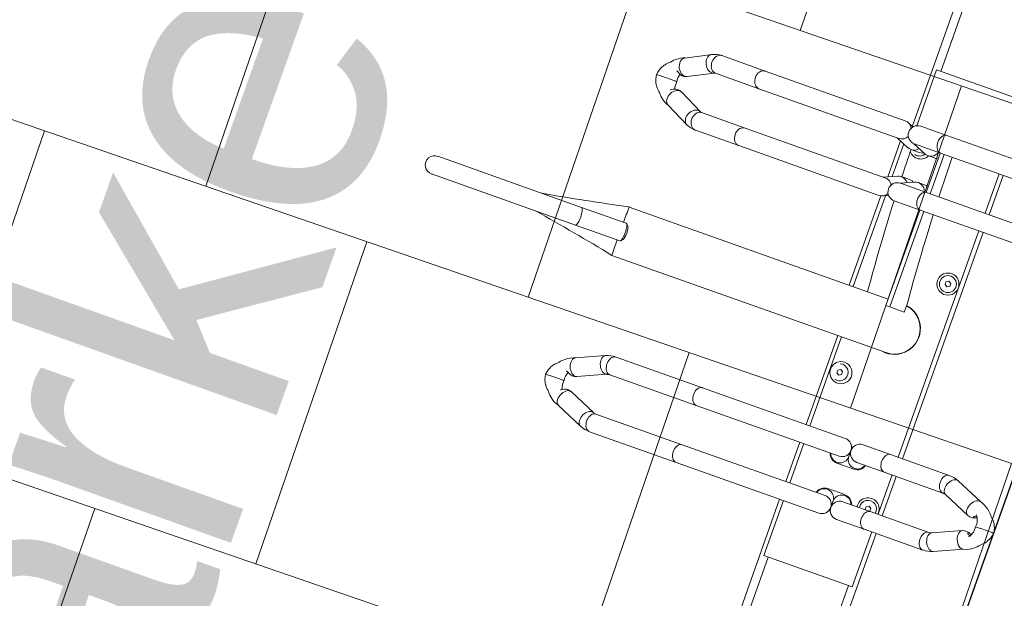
# Model space of a CAD drawing. Header units: metres. Extents: x 134157 to 138734, y 451157 to 455772.
# Tile 158 of 256: x 136407.518 to 136408.673, y 453389.218 to 453389.898. Entities that reach past the tile are written whole.
import ezdxf
from ezdxf import colors
from ezdxf.entities.mleader import LeaderData, LeaderLine
from ezdxf.math import Vec2, Vec3

# ---------------------------------------------------------------- set-up
doc = ezdxf.new("R2010")
doc.units = ezdxf.units.M
doc.layers.add('-DR-alg-hulplijnen', color=210, linetype='Continuous', plot=False)
doc.layers.add('-DR-alg-hulplijnen aandachtspunten', color=210, linetype='Continuous', plot=False)
doc.layers.add('-DR-alg-hulplijnen kantverharding asflast nieuwe fietsstraat', color=7, linetype='Continuous', true_color=0xff9429, plot=False)
doc.layers.add('-DR-nw-gr-arc-gras', color=7, linetype='Continuous', true_color=0xb5d5a4)
for name, color, linetype in [('-DR-nw-inr-fietsparkeren Tulip Traverse', 2, 'Continuous'), ('-DR-nw-maatvoering', 3, 'Continuous'), ('-DR-nw-txt bovengrondse infra', 2, 'Continuous'), ('-DR-nw-vh-kantverharding', 3, 'Continuous'), ('VELOPA-FIG15', 1, 'Continuous'), ('VELOPA-FIG25', 1, 'Continuous')]:
    doc.layers.add(name, color=color, linetype=linetype)
for name, color, linetype, lineweight, true_color in [('-DR-nw-vh-arc-asfalt fietsstraat rood', 7, 'Continuous', 9, 0xdfbfc7), ('-DR-nw-vh-arc-sbs df Drainflow', 7, 'Continuous', 9, 0xb9747c), ('-DR-nw-vh-arc-sbs kf bruinrood rabat halfsteens', 7, 'Continuous', 9, 0xb88485)]:
    doc.layers.add(name, color=color, linetype=linetype, lineweight=lineweight, true_color=true_color)
doc.layers.add('-DR-nw-vh-arc-tegels 300x300x45', color=253, linetype='Continuous', lineweight=9)
doc.styles.add('CE', font='txt', dxfattribs={"height": 1.8})
doc.styles.add('Drong', font='txt', dxfattribs={"height": 1.8})
doc.dimstyles.new('Drong', dxfattribs={"dimtxt": 1.8, "dimasz": 2.5, "dimexe": 0, "dimexo": 0, "dimgap": 0.9, "dimtad": 1, "dimzin": 0, "dimdsep": 46, "dimtxsty": 'Drong', "dimblk": 'dimblk-wit', "dimcen": 0, "dimse1": 1, "dimse2": 1, "dimclrd": 256, "dimclre": 1, "dimclrt": 7, "dimadec": 0, "dimazin": 0, "dimtfac": 1, "dimtmove": 0, "dimatfit": 3, "dimfxl": 1, "dimtolj": 1, "dimtzin": 0, "dimarcsym": 0})

# ---------------------------------------------------------------- blocks, each defined once
blk = doc.blocks.new('Tulip Traverse')
at = {"layer": 'VELOPA-FIG15', "color": 252, "linetype": 'Continuous', "lineweight": 9}
for p, q in [((1572.5, 50), (1427.5, 50)), ((822.5, -50), (677.5, -50)), ((1572.5, -50), (1427.5, -50))]:
    blk.add_line(p, q, dxfattribs=at)
at = {"layer": 'VELOPA-FIG15', "color": 252, "linetype": 'Continuous', "lineweight": 9, "flags": 128}
for points in [[(1288.7, 121.5), (1288.4, 120.9), (1287.6, 119.9), (1286.5, 119.2), (1285.2, 118.6), (1283.6, 118.3), (1281.9, 118.2), (1280.1, 118.4), (1278.2, 118.8), (1276.3, 119.4), (1274.5, 120.2), (1272.9, 121.3), (1271.4, 122.4), (1270.2, 123.7), (1269.2, 125.1), (1268.6, 126.4), (1268.2, 127.8), (1268.2, 129.1), (1268.6, 130.3)], [(1336.3, 121.5), (1336.6, 120.9), (1337.4, 119.9), (1338.5, 119.2), (1339.8, 118.6), (1341.4, 118.3), (1343.1, 118.2), (1344.9, 118.4), (1346.8, 118.8), (1348.7, 119.4), (1350.5, 120.2), (1352.1, 121.3), (1353.6, 122.4), (1354.8, 123.7), (1355.8, 125.1), (1356.4, 126.4), (1356.8, 127.8), (1356.8, 129.1), (1356.4, 130.3)], [(1288, 118.1), (1287.8, 116.8), (1287.3, 115.5), (1286.4, 114.4), (1285.3, 113.3), (1283.9, 112.4), (1282.2, 111.7), (1280.4, 111.2), (1278.5, 110.9), (1276.5, 110.9), (1274.6, 111), (1272.7, 111.4), (1270.9, 112.1), (1269.4, 112.9), (1268.1, 113.8), (1267.1, 115), (1266.4, 116.2), (1266, 117.4), (1266, 118.1)], [(1337, 118.1), (1337.2, 116.8), (1337.7, 115.5), (1338.6, 114.4), (1339.7, 113.3), (1341.1, 112.4), (1342.8, 111.7), (1344.6, 111.2), (1346.5, 110.9), (1348.5, 110.9), (1350.4, 111), (1352.3, 111.4), (1354.1, 112.1), (1355.6, 112.9), (1356.9, 113.8), (1357.9, 115), (1358.6, 116.2), (1359, 117.4), (1359, 118.1)], [(1288, 45.1), (1287.8, 43.9), (1287.3, 42.6), (1286.4, 41.4), (1285.3, 40.4), (1283.9, 39.5), (1282.2, 38.8), (1280.4, 38.3), (1278.5, 38), (1276.5, 37.9), (1274.6, 38.1), (1272.7, 38.5), (1270.9, 39.1), (1269.4, 39.9), (1268.1, 40.9), (1267.1, 42), (1266.4, 43.2), (1266, 44.5), (1266, 45.1)], [(1337, 45.1), (1337.2, 43.9), (1337.7, 42.6), (1338.6, 41.4), (1339.7, 40.4), (1341.1, 39.5), (1342.8, 38.8), (1344.6, 38.3), (1346.5, 38), (1348.5, 37.9), (1350.4, 38.1), (1352.3, 38.5), (1354.1, 39.1), (1355.6, 39.9), (1356.9, 40.9), (1357.9, 42), (1358.6, 43.2), (1359, 44.5), (1359, 45.1)], [(913, -18.1), (912.8, -19.4), (912.3, -20.7), (911.4, -21.9), (910.3, -23), (908.9, -23.9), (907.2, -24.6), (905.4, -25.2), (903.5, -25.5), (901.5, -25.5), (899.6, -25.3), (897.7, -24.9), (895.9, -24.3), (894.4, -23.5), (893.1, -22.5), (892.1, -21.3), (891.4, -20.1), (891, -18.8), (891, -18.1)], [(962, -18.1), (962.2, -19.4), (962.7, -20.7), (963.6, -21.9), (964.7, -23), (966.1, -23.9), (967.8, -24.6), (969.6, -25.2), (971.5, -25.5), (973.5, -25.5), (975.4, -25.3), (977.3, -24.9), (979.1, -24.3), (980.6, -23.5), (981.9, -22.5), (982.9, -21.3), (983.6, -20.1), (984, -18.8), (984, -18.1)], [(1288, -189), (1287.8, -190.3), (1287.3, -191.6), (1286.4, -192.7), (1285.3, -193.8), (1283.9, -194.7), (1282.2, -195.4), (1280.4, -196), (1278.5, -196.3), (1276.5, -196.3), (1274.6, -196.1), (1272.7, -195.7), (1270.9, -195.1), (1269.4, -194.3), (1268.1, -193.3), (1267.1, -192.2), (1266.4, -190.9), (1266, -189.6), (1266, -189)], [(1337, -189), (1337.2, -190.3), (1337.7, -191.6), (1338.6, -192.7), (1339.7, -193.8), (1341.1, -194.7), (1342.8, -195.4), (1344.6, -196), (1346.5, -196.3), (1348.5, -196.3), (1350.4, -196.1), (1352.3, -195.7), (1354.1, -195.1), (1355.6, -194.3), (1356.9, -193.3), (1357.9, -192.2), (1358.6, -190.9), (1359, -189.6), (1359, -189)], [(913, -244.2), (912.8, -245.7), (912.3, -247.1), (911.4, -248.5), (910.3, -249.7), (908.9, -250.7), (907.2, -251.6), (905.4, -252.1), (903.5, -252.5), (901.5, -252.5), (899.6, -252.3), (897.7, -251.9), (895.9, -251.2), (894.4, -250.2), (893.1, -249.1), (892.1, -247.8), (891.4, -246.4), (891, -244.9), (891, -244.2)], [(962, -244.2), (962.2, -245.7), (962.7, -247.1), (963.6, -248.5), (964.7, -249.7), (966.1, -250.7), (967.8, -251.6), (969.6, -252.1), (971.5, -252.5), (973.5, -252.5), (975.4, -252.3), (977.3, -251.9), (979.1, -251.2), (980.6, -250.2), (981.9, -249.1), (982.9, -247.8), (983.6, -246.4), (984, -244.9), (984, -244.2)], [(913, -298.2), (912.8, -299.7), (912.3, -301.2), (911.4, -302.5), (910.3, -303.7), (908.9, -304.8), (907.2, -305.6), (905.4, -306.2), (903.5, -306.5), (901.5, -306.6), (899.6, -306.4), (897.7, -305.9), (895.9, -305.2), (894.4, -304.3), (893.1, -303.1), (892.1, -301.8), (891.4, -300.4), (891, -299), (891, -298.2)], [(913.5, -300), (913.9, -301.2), (914.1, -302.7)], [(961.5, -300), (961.1, -301.2), (960.9, -302.7)], [(962, -298.2), (962.2, -299.7), (962.7, -301.2), (963.6, -302.5), (964.7, -303.7), (966.1, -304.8), (967.8, -305.6), (969.6, -306.2), (971.5, -306.5), (973.5, -306.6), (975.4, -306.4), (977.3, -305.9), (979.1, -305.2), (980.6, -304.3), (981.9, -303.1), (982.9, -301.8), (983.6, -300.4), (984, -299), (984, -298.2)], [(1288, -296.7), (1287.8, -298.1), (1287.3, -299.3), (1286.4, -300.5), (1285.3, -301.6), (1283.9, -302.5), (1282.2, -303.2), (1280.4, -303.7), (1278.5, -304), (1276.5, -304.1), (1274.6, -303.9), (1272.7, -303.5), (1270.9, -302.9), (1269.4, -302.1), (1268.1, -301.1), (1267.1, -299.9), (1266.4, -298.7), (1266, -297.4), (1266, -296.7)], [(1288.7, -300), (1288.9, -300.6), (1289.1, -301.9)], [(1336.3, -300), (1336.1, -300.6), (1335.9, -301.9)], [(1337, -296.7), (1337.2, -298.1), (1337.7, -299.3), (1338.6, -300.5), (1339.7, -301.6), (1341.1, -302.5), (1342.8, -303.2), (1344.6, -303.7), (1346.5, -304), (1348.5, -304.1), (1350.4, -303.9), (1352.3, -303.5), (1354.1, -302.9), (1355.6, -302.1), (1356.9, -301.1), (1357.9, -299.9), (1358.6, -298.7), (1359, -297.4), (1359, -296.7)], [(914.1, -302.7), (913.9, -304.2), (913.4, -305.8), (912.6, -307.3), (911.5, -308.7), (910.2, -310.1), (908.6, -311.2), (906.9, -312.2), (905.1, -312.9), (903.2, -313.4), (901.3, -313.6), (899.5, -313.5), (897.9, -313.1), (896.4, -312.5), (895.2, -311.6), (894.2, -310.6), (893.8, -309.9)], [(960.9, -302.7), (961.1, -304.2), (961.6, -305.8), (962.4, -307.3), (963.5, -308.7), (964.8, -310.1), (966.4, -311.2), (968.1, -312.2), (969.9, -312.9), (971.8, -313.4), (973.7, -313.6), (975.5, -313.5), (977.1, -313.1), (978.6, -312.5), (979.8, -311.6), (980.8, -310.6), (981.2, -309.9)], [(1289.1, -301.9), (1288.9, -303.2), (1288.4, -304.6), (1287.6, -306), (1286.5, -307.3), (1285.2, -308.6), (1283.6, -309.7), (1281.9, -310.6), (1280.1, -311.4), (1278.2, -311.9), (1276.3, -312.1), (1274.5, -312.2), (1272.9, -312), (1271.4, -311.5), (1270.2, -310.8), (1269.2, -309.9), (1268.6, -308.9)], [(1335.9, -301.9), (1336.1, -303.2), (1336.6, -304.6), (1337.4, -306), (1338.5, -307.3), (1339.8, -308.6), (1341.4, -309.7), (1343.1, -310.6), (1344.9, -311.4), (1346.8, -311.9), (1348.7, -312.1), (1350.5, -312.2), (1352.1, -312), (1353.6, -311.5), (1354.8, -310.8), (1355.8, -309.9), (1356.4, -308.9)], [(1125, -390.9), (1123, -391), (1121.1, -391.1), (1119.4, -391.3), (1117.8, -391.6), (1116.4, -391.9), (1115.3, -392.3), (1114.5, -392.8), (1114.1, -393.2), (1114, -393.6)], [(1136, -393.6), (1135.9, -393.2), (1135.5, -392.8), (1134.7, -392.3), (1133.6, -391.9), (1132.2, -391.6), (1130.6, -391.3), (1128.9, -391.1), (1127, -391), (1125, -390.9)]]:
    blk.add_lwpolyline(points, dxfattribs=at)
at = {"layer": 'VELOPA-FIG25', "color": 252, "linetype": 'Continuous', "lineweight": 9}
for p, q in [((1312.5, 188.4), (1312.5, 190)), ((1312.5, 188), (1312.5, 188.4)), ((1312.5, 174), (1312.5, 188)), ((1312.5, 174), (1312.5, 173.7)), ((1312.5, 173.7), (1312.5, 167.5)), ((1282.8, 163), (1268.6, 130.3)), ((1356.4, 130.3), (1342.2, 163)), ((1288.7, 121.5), (1303.1, 154.4)), ((1321.9, 154.4), (1336.3, 121.5)), ((1266, 118.1), (1266, 45.1)), ((1288, 45.1), (1288, 118.1)), ((1337, 118.1), (1337, 45.1)), ((1359, 45.1), (1359, 118.1)), ((891, 102.9), (891, -18.1)), ((913, -18.1), (913, 102.9)), ((962, 102.9), (962, -18.1)), ((984, -18.1), (984, 102.9)), ((962, 60), (913, 60)), ((1266, 60), (984, 60)), ((1337, 60), (1288, 60)), ((1641, 60), (1359, 60)), ((822.5, 54.7), (822.5, -55.3)), ((962, 54.7), (913, 54.7)), ((1266, 54.7), (984, 54.7)), ((1337, 54.7), (1288, 54.7)), ((1427.5, 54.7), (1359, 54.7)), ((1427.5, -55.3), (1427.5, 54.7)), ((1051.5, 41.5), (1053.3, 44.5)), ((1053.3, 38.5), (1051.5, 41.5)), ((1053.3, 44.5), (1056.7, 44.5)), ((1056.7, 38.5), (1053.3, 38.5)), ((1056.7, 44.5), (1058.5, 41.5)), ((1058.5, 41.5), (1056.7, 38.5)), ((1266, 45.1), (1266, 10.8)), ((1288, 10.8), (1288, 45.1)), ((1331.5, 41.5), (1333.3, 44.5)), ((1333.3, 38.5), (1331.5, 41.5)), ((1333.3, 44.5), (1336.7, 44.5)), ((1336.7, 38.5), (1333.3, 38.5)), ((1336.7, 44.5), (1337, 44)), ((1337, 39), (1336.7, 38.5)), ((1337, 45.1), (1337, 10.8)), ((1359, 10.8), (1359, 45.1)), ((1093, 4.2), (1103, 4.2)), ((1103, -13.7), (1103, 4.2)), ((1272.7, 0.6), (1272.7, -1.1)), ((1296.7, -10.8), (1296.7, 10.2)), ((1328.3, 10.2), (1328.3, -10.8)), ((1352.3, -1.1), (1352.3, 0.6)), ((1155.1, -341.2), (1155.1, -0.1)), ((1266, -11.3), (1266, -189)), ((1277, -0.3), (1284.5, -0.3)), ((1284.7, -0.3), (1284.5, -0.3)), ((1288, -189), (1288, -11.3)), ((1337, -11.3), (1337, -189)), ((1340.5, -0.3), (1340.3, -0.3)), ((1340.5, -0.3), (1348, -0.3)), ((1359, -189), (1359, -11.3)), ((891, -18.1), (891, -50.6)), ((913, -13.7), (962, -13.7)), ((913, -50.6), (913, -18.1)), ((913, -18.6), (962, -18.6)), ((920.7, -31.3), (920.7, -21.2)), ((954.3, -21.2), (954.3, -31.3)), ((962, -18.1), (962, -50.6)), ((984, -13.7), (1103, -13.7)), ((984, -50.6), (984, -18.1)), ((984, -18.6), (1103, -18.6)), ((1094.9, -18.6), (1094.9, -341.1)), ((1103, -13.7), (1103, -18.6)), ((913, -51.2), (919.8, -35.5)), ((920.7, -52.2), (920.7, -42.1)), ((954.3, -42.1), (954.3, -52.2)), ((955.2, -35.5), (962, -51.2)), ((1094.9, -44.5), (1093, -44.5)), ((1191.5, -43.5), (1193.3, -40.5)), ((1193.3, -46.5), (1191.5, -43.5)), ((1193.3, -40.5), (1196.7, -40.5)), ((1196.7, -40.5), (1198.5, -43.5)), ((1198.5, -43.5), (1196.7, -46.5)), ((822.5, -55.3), (892, -55.3)), ((913, -72.1), (919.8, -56.4)), ((955.2, -56.4), (962, -72.1)), ((1155.1, -55.3), (1266, -55.3)), ((1196.7, -46.5), (1193.3, -46.5)), ((1288, -55.3), (1337, -55.3)), ((1359, -55.3), (1427.5, -55.3)), ((894, -60), (609, -60)), ((894.8, -58.9), (891.9, -65.6)), ((959.9, -67.3), (915.1, -67.3)), ((957.8, -62.4), (917.2, -62.4)), ((983.1, -65.6), (980.2, -58.9)), ((1094.9, -62.4), (981.7, -62.4)), ((1094.9, -67.3), (983.7, -67.3)), ((1266, -60), (1155.1, -60)), ((1337, -60), (1288, -60)), ((1644, -60), (1359, -60)), ((891, -69.9), (891, -244.2)), ((913, -244.2), (913, -69.9)), ((962, -69.9), (962, -244.2)), ((984, -244.2), (984, -69.9)), ((1266, -189), (1266, -296.7)), ((1288, -296.7), (1288, -189)), ((1337, -189), (1337, -296.7)), ((1359, -296.7), (1359, -189)), ((891, -244.2), (891, -298.2)), ((913, -298.2), (913, -244.2)), ((962, -244.2), (962, -298.2)), ((984, -298.2), (984, -244.2)), ((927.8, -328.3), (913.5, -300)), ((961.5, -300), (947.2, -328.3)), ((1303.1, -332.4), (1288.7, -300)), ((1336.3, -300), (1321.9, -332.4)), ((893.8, -309.9), (908.2, -338.2)), ((966.8, -338.2), (981.2, -309.9)), ((1268.6, -308.9), (1282.9, -341.3)), ((1342.1, -341.3), (1356.4, -308.9)), ((928.1, -329), (927.9, -328.4)), ((947.1, -328.4), (946.9, -329.1)), ((1303.2, -332.7), (1303.1, -332.4)), ((1321.9, -332.4), (1321.8, -332.7)), ((937.5, -339.9), (937.5, -337.9)), ((937.5, -339.9), (937.5, -340.3)), ((937.5, -356.6), (937.5, -340.3)), ((1114, -338.1), (1114, -393.6)), ((1116.8, -335.1), (1114.3, -337.4)), ((1135.7, -337.4), (1133.2, -335.1)), ((1136, -393.6), (1136, -338.1)), ((1312.5, -346.7), (1312.5, -345)), ((937.5, -357), (937.5, -356.6)), ((937.5, -363), (937.5, -357)), ((1312.5, -346.7), (1312.5, -347.1)), ((1312.5, -361.4), (1312.5, -347.1)), ((1312.5, -361.7), (1312.5, -361.4)), ((1312.5, -367.9), (1312.5, -361.7)), ((1114, -393.6), (1114, -572.7)), ((1136, -393.6), (1136, -572.7))]:
    blk.add_line(p, q, dxfattribs=at)
at = {"layer": 'VELOPA-FIG25', "color": 252, "linetype": 'Continuous', "lineweight": 9, "flags": 128}
for points in [[(1312.5, 190), (1309.1, 189.5), (1306.3, 188.7), (1303.8, 187.6), (1302.1, 186.7), (1301, 186.1), (1300.5, 185.7), (1299.7, 185.2), (1298.1, 183.9), (1296.5, 182.3), (1295.9, 181.5), (1295.2, 180.9), (1293.9, 179.8), (1292.5, 178.5), (1290.2, 176.1), (1288, 173.6), (1286.6, 171.5), (1285.1, 169), (1283.7, 166), (1282.6, 162.3)], [(1342.4, 162.3), (1341.3, 166), (1339.9, 169), (1338.4, 171.5), (1337, 173.6), (1334.1, 176.9), (1332.5, 178.5), (1331.1, 179.8), (1330.4, 180.4), (1329.8, 180.9), (1329.1, 181.5), (1328.5, 182.3), (1326.9, 183.9), (1325.3, 185.2), (1324.2, 186), (1323.5, 186.4), (1322.4, 187), (1320.8, 187.8), (1318.7, 188.7), (1315.9, 189.5), (1312.5, 190)], [(1282.7, 162.3), (1282.6, 161.4), (1282.8, 159.9), (1283.3, 158.4), (1284.3, 156.9), (1285.6, 155.5), (1287.2, 154.2), (1289, 153.1), (1291, 152.2), (1293, 151.6), (1295, 151.2), (1297, 151.1), (1298.8, 151.4), (1300.4, 151.9), (1301.7, 152.6), (1302.7, 153.6), (1303.1, 154.5)], [(1301.7, 165.8), (1302.2, 164.9), (1302.7, 163.8), (1303, 162.7), (1303, 162), (1302.9, 161.5), (1302.6, 161.3), (1302.1, 161.4), (1301.5, 161.9), (1301, 162.6), (1300.8, 163.7), (1300.7, 164.7), (1300.7, 165.2)], [(1312.5, 167.4), (1315.1, 167.6), (1317.4, 167.4), (1319.3, 167.1), (1320.8, 166.7), (1323.1, 165.9), (1325, 164.8), (1325.7, 164.2), (1326.1, 163.9), (1326.2, 163.8), (1326.2, 163.9)], [(1342.3, 162.3), (1342.5, 161.4), (1342.3, 159.9), (1341.7, 158.4), (1340.7, 156.9), (1339.4, 155.5), (1337.8, 154.2), (1336, 153.1), (1334, 152.2), (1332, 151.6), (1330, 151.2), (1328, 151.1), (1326.2, 151.4), (1324.6, 151.9), (1323.3, 152.6), (1322.3, 153.6), (1321.9, 154.5)], [(1322, 162.2), (1322.1, 161.6), (1322.3, 161.4), (1322.8, 161.4), (1323.4, 161.7), (1324, 162.5), (1324.2, 163.6), (1324.3, 164.7), (1324.3, 165.2)], [(920.6, -21.2), (920.7, -21.1), (920.2, -18.6)], [(954.4, -21.2), (954.3, -21.1), (954.8, -18.6)], [(919.1, -37), (920.1, -38.6), (920.6, -42.1)], [(955.9, -37), (954.9, -38.6), (954.4, -42.1)], [(894.1, -60.4), (893.9, -59.5), (893.7, -57.8)], [(908.2, -338.2), (908.3, -338.5), (909.3, -339.8), (910.6, -340.8), (912.2, -341.5), (914, -341.9), (916, -341.9), (918, -341.6), (920, -341), (922, -340.2), (923.8, -339), (925.4, -337.6), (926.7, -336.1), (927.7, -334.4), (928.3, -332.7), (928.5, -331.1)], [(928.5, -331.1), (928.3, -329.5), (927.8, -328.3)], [(946.6, -331.1), (946.8, -329.5), (947.2, -328.3)], [(966.8, -338.2), (966.7, -338.5), (965.7, -339.8), (964.4, -340.8), (962.8, -341.5), (961, -341.9), (959, -341.9), (957, -341.6), (955, -341), (953, -340.2), (951.2, -339), (949.6, -337.6), (948.3, -336.1), (947.3, -334.4), (946.8, -332.7), (946.6, -331.1)], [(1116.8, -335.1), (1116.9, -335), (1117.6, -334.6), (1118.7, -334.3), (1120, -334), (1121.5, -333.8), (1123.2, -333.6), (1125, -333.6)], [(1125, -333.6), (1126.8, -333.6), (1128.5, -333.8), (1130, -334), (1131.3, -334.3), (1132.4, -334.6), (1133.1, -335), (1133.2, -335.1)], [(1283, -341.3), (1283.3, -342), (1284.3, -343.1), (1285.6, -343.9), (1287.2, -344.4), (1289, -344.6), (1291, -344.6), (1293, -344.2), (1295, -343.6), (1297, -342.7), (1298.8, -341.5), (1300.4, -340.2), (1301.7, -338.8), (1302.7, -337.3), (1303.3, -335.8), (1303.5, -334.3)], [(1303.5, -334.3), (1303.3, -332.9), (1303, -332.4)], [(1321.7, -333.1), (1321.2, -335), (1321, -337.3), (1321.3, -339.4), (1321.8, -341.1), (1322.9, -343.5), (1323.4, -344.3), (1323.8, -344.9), (1324, -345.3), (1324, -345.3)], [(1321.6, -334.3), (1321.8, -332.9), (1322, -332.4)], [(1342, -341.3), (1341.7, -342), (1340.7, -343.1), (1339.4, -343.9), (1337.8, -344.4), (1336, -344.6), (1334, -344.6), (1332, -344.2), (1330, -343.6), (1328, -342.7), (1326.2, -341.5), (1324.6, -340.2), (1323.3, -338.8), (1322.3, -337.3), (1321.8, -335.8), (1321.6, -334.3)], [(908.1, -338), (908.8, -340.4), (910.2, -343.1), (911.5, -345.1), (912.6, -346.5), (913.6, -347.8), (915, -349.4), (916.7, -351), (918.5, -352.6), (920, -354.2), (921.3, -355.6), (922.5, -356.8), (923.4, -357.5), (924.3, -358.2), (925.6, -359.1), (927.5, -360.2), (929.4, -361), (931.6, -361.8), (934.4, -362.5), (937.5, -363)], [(926.9, -339.6), (926.6, -340.1), (926, -341.1), (925.8, -341.8), (925.7, -342), (925.7, -341.8), (925.8, -341.3), (925.8, -340.6)], [(937.5, -363), (940.4, -362.6), (943, -361.9), (945.1, -361.2), (946.9, -360.4), (948.8, -359.4), (950.2, -358.6), (951.2, -357.9), (953.6, -355.8), (955.4, -353.8), (956.2, -352.9), (957.2, -352), (958.4, -351), (959.7, -349.7), (961.4, -347.8), (963.5, -345.1), (965, -342.8), (966.3, -340.1), (967, -338)], [(1125, -335.4), (1123, -335.4), (1121.1, -335.6), (1119.4, -335.8), (1117.8, -336.1), (1116.4, -336.4), (1115.3, -336.8), (1114.5, -337.2), (1114.1, -337.7), (1114, -338.1)], [(1136, -338.1), (1135.9, -337.7), (1135.5, -337.2), (1134.7, -336.8), (1133.6, -336.4), (1132.2, -336.1), (1130.6, -335.8), (1128.9, -335.6), (1127, -335.4), (1125, -335.4)], [(1282.9, -341.1), (1283.7, -344), (1285.1, -347), (1286.6, -349.5), (1287.9, -351.4), (1290.9, -354.8), (1292.5, -356.4), (1294, -357.7), (1294.6, -358.3), (1295.2, -358.8), (1295.8, -359.4), (1296.5, -360.2), (1298.1, -361.8), (1299.7, -363.1), (1300.8, -363.9), (1301.5, -364.3), (1302.6, -364.9), (1304.2, -365.7), (1306.3, -366.6), (1309.1, -367.4), (1312.5, -367.9)], [(1302.3, -342.7), (1302.2, -342.9), (1301.6, -343.9), (1301, -345.1), (1300.8, -345.9), (1300.7, -346.2), (1300.7, -346.2)], [(1312.5, -367.9), (1315.9, -367.4), (1318.7, -366.6), (1321.2, -365.5), (1322.9, -364.7), (1324, -364), (1324.5, -363.6), (1325.3, -363.1), (1326.9, -361.8), (1328.5, -360.2), (1329.2, -359.4), (1329.8, -358.8), (1330.4, -358.3), (1331, -357.7), (1332.5, -356.4), (1334.1, -354.8), (1337.1, -351.4), (1338.5, -349.5), (1339.9, -347), (1341.3, -344), (1342.1, -341.1)]]:
    blk.add_lwpolyline(points, dxfattribs=at)
at = {"layer": 'VELOPA-FIG25', "color": 252, "linetype": 'Continuous', "lineweight": 9}
for centre, radius in [((1055, 41.5), 13), ((1055, 41.5), 10), ((1195, -42), 13)]:
    blk.add_circle(centre, radius, dxfattribs=at)
for centre, radius, start, end in [((1310, 149.1), 18.5, 82.11, 127.376), ((1291.7, 159), 12.3, 338.4979, 33.858), ((1331.6, 158.8), 10.6, 147.1947, 204.3377), ((1329.5, 161.4), 7.59, 145.2629, 174.228), ((1296.4, 118), 30.4, 156.2883, 179.9035), ((1328.5, 118), 30.5, 0.1366, 23.6717), ((1296.4, 118), 8.35, 155.7773, 179.7117), ((1328.5, 118), 8.54, 0.5492, 23.9618), ((1335, 41.5), 13, 81.1456, 278.8544), ((1335, 41.5), 10, 78.4571, 281.5429), ((1125, -0.3), 30.5, 351.3116, 171.5322), ((1125, 0), 30.1, 359.7684, 171.8778), ((1284.6, 10.7), 11, 269.9038, 72.1383), ((1284.7, 10.2), 12, 0, 73.7845), ((1340.4, 10.2), 12, 106.2055, 180), ((1340.4, 10.7), 11, 107.8616, 270.0962), ((901.8, 2374.2), 2377.6, 271.9815, 274.6127), ((1277, 10.8), 11, 180, 0), ((1348, 10.8), 11, 180, 0), ((893.9, 2582.8), 2586.4, 270.4234, 271.5091), ((1277, -11.3), 11, 0, 180), ((1284.7, -11.2), 11, 287.5242, 90.0273), ((1284.7, -10.8), 12, 286.2155, 0), ((1340.4, -10.8), 12, 180, 253.7945), ((1340.3, -11.2), 11, 89.9727, 252.4759), ((1348, -11.3), 11, 0, 180), ((909.9, -31.2), 10.8, 336.647, 73.2243), ((965.1, -31.2), 10.8, 106.7757, 203.353), ((915, -42), 13, 308.5211, 64.2094), ((1195, -43.5), 10, 60, 195.466), ((910, -52.2), 10.6, 336.4236, 53.9238), ((915, -43.5), 10, 344.534, 60), ((965, -52.2), 10.6, 126.0762, 203.5764), ((901.8, 2325.5), 2377.7, 271.9815, 274.6127), ((1195, -43.5), 10, 344.534, 60), ((902, -50.6), 11, 180, 0), ((893.9, 2532.4), 2584.7, 270.5924, 271.3342), ((973, -50.6), 11, 180, 0), ((901.8, -69.9), 10.8, 117.2725, 179.8318), ((902.2, -69.9), 10.8, 0.2797, 62.616), ((972.8, -69.9), 10.8, 117.393, 179.7118), ((973.2, -69.9), 10.8, 0.1665, 62.7287), ((916.8, -298.1), 25.8, 180.2359, 207.0873), ((917, -298.1), 3.97, 181.9958, 208.1245), ((958.1, -298.1), 3.91, 331.6796, 358.2002), ((958.3, -298.1), 25.7, 332.8593, 359.818), ((1295.9, -296.7), 29.9, 180.146, 204.0081), ((1296, -296.7), 8, 180.6211, 204.3393), ((1329.2, -296.7), 7.81, 335.3696, 359.6695), ((1329.2, -296.7), 29.8, 335.9506, 359.8954), ((919.3, -333.5), 9.75, 321.0807, 23.266), ((958.2, -333.6), 12.2, 160.5616, 222.1983), ((1293.8, -337), 10.2, 326.0064, 22.3689), ((934.6, -315.5), 22.6, 253.7086, 277.3994), ((940.4, -314.6), 23.4, 262.9441, 285.5692), ((-1558.8, -892.8), 2710.3, 9.5498, 11.7414), ((1109.7, 230.5), 571.9, 268.5109, 270.4289), ((3862.5, -902.9), 2765, 168.2804, 170.4286), ((1141, 146.7), 488.2, 269.4088, 271.6564), ((1309.8, -326.1), 19.1, 245.4294, 277.9725), ((1314.9, -324.6), 20.6, 263.201, 292.8482), ((1125, -572.7), 11, 179.0854, 0.9146)]:
    blk.add_arc(centre, radius, start, end, dxfattribs=at)
blk = doc.blocks.new('Tulip fietsenrek rail')
at = {"layer": '-DR-alg-hulplijnen'}
blk.add_lwpolyline([(3150, -1935), (3150, -10), (150, -10), (150, -1935)], close=True, dxfattribs=at)
at = {"layer": 'VELOPA-FIG15'}
blk.add_blockref('Tulip Traverse', (150, -200), dxfattribs=at)
blk = doc.blocks.new('dimblk-wit')
at = {"color": 7}
blk.add_line((0, -0.33333), (0, 0.33333), dxfattribs=at)
blk.add_solid([(0, 0), (-0.8, 0.2), (-0.8, -0.2)], dxfattribs=at)
blk = doc.blocks.new('*D1896')
at = {"layer": '-DR-nw-maatvoering', "lineweight": -2, "transparency": 16777216}
blk.add_line((136408.8144, 453384.8483), (136412.3058, 453394.7484), dxfattribs=at)
at = {"layer": 'Defpoints', "color": 0, "transparency": 16777216}
for p in [(136412.4721, 453395.2199), (136412.4721, 453395.2199), (136408.6481, 453384.3767)]:
    blk.add_point(p, dxfattribs=at)
at = {"layer": '-DR-nw-maatvoering', "lineweight": -2, "transparency": 16777216, "xscale": 0.5, "yscale": 0.5, "zscale": 0.5}
for p, rotation in [((136412.4721, 453395.2199), 70.5738519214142), ((136408.6481, 453384.3767), 250.5738519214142)]:
    blk.add_blockref('dimblk-wit', p, dxfattribs=dict(at, rotation=rotation))
at = {"layer": '-DR-nw-maatvoering', "color": 7, "transparency": 16777216, "insert": (136410.2171, 453389.9193), "char_height": 0.36, "attachment_point": 5, "rotation": 70.5739, "style": 'Drong'}
blk.add_mtext('\\A1;11.50', dxfattribs=at)

msp = doc.modelspace()

# ---------------------------------------------------------------- hatches: boundary and pattern name
at = {"layer": '-DR-nw-gr-arc-gras', "transparency": 33554687}
h = msp.add_hatch(dxfattribs=at)
h.set_pattern_fill('AGR-BOLLEN', color=256, scale=0.1, pattern_type=2)
h.set_pattern_definition([(115.335625, (136419.71802, 453326.2367), (-0.223681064, -0.105903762), [0.06, -0.187485]), (205.335625, (136419.71802, 453326.2367), (0.105903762, -0.223681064), [0.06, -0.187485])])
edge = h.paths.add_edge_path()
edge.add_arc((-7000776.8095, 3043164.5676), 7592527.9974, 340.05675056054, 340.05722562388)
edge.add_line((136455.7816, 453494.2543), (136455.1236, 453494.4934))
edge.add_arc((380495.2224, 364992.5484), 259592.3036, 160.066656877, 160.080445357)
edge.add_line((136433.8323, 453435.7615), (136433.8135, 453435.7683))
edge.add_line((136433.8135, 453435.7683), (136432.1795, 453431.2551))
edge.add_line((136432.1795, 453431.2551), (136432.1983, 453431.2483))
edge.add_line((136432.1983, 453431.2483), (136431.6776, 453429.8696))
edge.add_line((136431.6776, 453429.8696), (136432.3364, 453429.6312))
edge.add_line((136432.3364, 453429.6312), (136434.3093, 453435.0766))
at = {"layer": '-DR-nw-vh-arc-asfalt fietsstraat rood', "transparency": 33554687}
h = msp.add_hatch(color=256, dxfattribs=at)
h.dxf.hatch_style = 1
h.paths.add_polyline_path([(136403.7367, 453366.3314), (136407.6878, 453364.907, -0.000637), (136419.7061, 453398.4672), (136415.7538, 453399.8883, 0.000636)])
at = {"layer": '-DR-nw-vh-arc-sbs df Drainflow'}
h = msp.add_hatch(dxfattribs=at)
h.set_pattern_fill('AVH-SBS_KEIFORMAAT_ELLEBOOG_01', color=256, scale=3, angle=71, pattern_type=2)
h.set_pattern_definition([(71, (0, 0), (-0.38132601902, -0.18598512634), [0.9, -0.3]), (161, (0.19534, 0.5673), (-0.38132601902, -0.18598512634), [0.9, -0.3]), (71, (-0.04416, 0.3325), (-0.38132601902, -0.18598512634), [0, -1.2]), (71, (-0.03948, 0.8068), (-0.38132601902, -0.18598512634), [0, -1.2])])
h.paths.add_polyline_path([(136407.6654, 453385.0474, 0.41422), (136407.8467, 453384.6638), (136409.1647, 453384.1917, -0.414182), (136409.4669, 453383.5524), (136421.3081, 453416.4876, -0.413756), (136420.6687, 453416.187), (136419.3508, 453416.6608, 0.413864), (136418.9671, 453416.4804)])
at = {"layer": '-DR-nw-vh-arc-sbs kf bruinrood rabat halfsteens', "transparency": 33554687}
h = msp.add_hatch(color=256, dxfattribs=at)
h.dxf.hatch_style = 1
h.paths.add_polyline_path([(136403.7367, 453366.3314, -0.000636), (136415.7538, 453399.8883), (136415.3875, 453400.02), (136409.4669, 453383.5524), (136409.3658, 453383.2701), (136408.7253, 453381.4813), (136408.6243, 453381.1991), (136408.4559, 453380.7283), (136408.2876, 453380.2575), (136408.1193, 453379.7867), (136407.951, 453379.3158), (136407.7827, 453378.845), (136407.6144, 453378.3742), (136407.4461, 453377.9034), (136407.2777, 453377.4326), (136407.1094, 453376.9618), (136406.9411, 453376.4909), (136406.7728, 453376.0201), (136406.6045, 453375.5493), (136406.4362, 453375.0785), (136406.2679, 453374.6077), (136406.0995, 453374.1368), (136405.9312, 453373.666), (136405.7629, 453373.1952), (136405.5946, 453372.7244), (136405.4263, 453372.2536), (136405.258, 453371.7827), (136405.0897, 453371.3119), (136404.9213, 453370.8411), (136404.0865, 453368.502), (136403.3621, 453366.4665)])
h = msp.add_hatch(color=256, dxfattribs=at)
h.dxf.hatch_style = 1
h.paths.add_polyline_path([(136414.0731, 453381.5847, -0.000318), (136420.0825, 453398.3319), (136419.7061, 453398.4672, 0.000637), (136407.6878, 453364.907), (136408.0641, 453364.7714, -0.000285), (136413.4327, 453379.7959), (136413.4326, 453379.7959)])
at = {"layer": '-DR-nw-vh-arc-tegels 300x300x45'}
h = msp.add_hatch(dxfattribs=at)
h.set_pattern_fill('AVH-TEGEL_200X200_HALFST', color=256, scale=2, angle=71, pattern_type=2)
h.set_pattern_definition([(71, (0, 0), (-0.05887645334, 0.44332106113), [0.4, -0.4]), (161, (0, 0), (-0.13022726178, -0.37820743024), [])])
h.paths.add_polyline_path([(136407.308, 453384.6443), (136409.0973, 453384.0034), (136408.9961, 453383.721), (136409.2785, 453383.6198), (136409.0772, 453383.0641), (136408.5116, 453383.2576), (136407.9385, 453381.6571), (136400.7719, 453380.0515), (136401.6508, 453381.932), (136403.1422, 453386.1108), (136403.7154, 453385.9256), (136406.6054, 453394.0296), (136408.4236, 453393.3834), (136409.9358, 453392.8398), (136410.2179, 453392.739), (136407.4771, 453385.1148)])

# ---------------------------------------------------------------- linework, layer by layer
at = {"layer": '-DR-alg-hulplijnen kantverharding asflast nieuwe fietsstraat'}
for points in [[(136615.5575, 453953.7113), (136612.5988, 453946.9774), (136593.3968, 453893.9481), (136588.98, 453881.7567), (136586.9297, 453874.6505, -0.015888), (136585.9525, 453871.6277), (136586.3288, 453871.4915), (136577.7383, 453847.7674, 0.004102), (136569.5514, 453824.5651, -0.004267), (136561.0218, 453800.4169), (136429.6487, 453438.3572, 0.002152), (136389.0242, 453324.8767), (136377.1193, 453291.1651), (136363.7665, 453256.9101), (136359.0795, 453243.6376)], [(136615.5575, 453953.7113), (136612.5988, 453946.9774), (136593.3968, 453893.9481), (136588.98, 453881.7567), (136586.9297, 453874.6505, -0.015888), (136585.9525, 453871.6277), (136586.3288, 453871.4915), (136577.7383, 453847.7674, 0.004102), (136569.5514, 453824.5651, -0.004267), (136561.0218, 453800.4169), (136429.6487, 453438.3572, 0.002152), (136389.0242, 453324.8767), (136377.1193, 453291.1651), (136363.7665, 453256.9101), (136363.7281, 453256.8013)], [(136620.467, 453951.9335), (136618.8898, 453946.4661, -0.016644), (136617.8616, 453943.3012), (136595.3672, 453881.1792, -0.016644), (136594.1307, 453878.0896), (136591.8417, 453872.88, 0.011636), (136590.9555, 453870.7284), (136590.6052, 453869.7904), (136590.2291, 453869.9266), (136581.6874, 453846.3374, 0.004102), (136573.5235, 453823.2001, -0.004267), (136564.9699, 453798.9843), (136433.5968, 453436.9246, 0.002152), (136392.9845, 453323.4782), (136381.057, 453289.7028), (136367.7043, 453255.4478), (136363.0398, 453242.239)], [(136620.467, 453951.9335), (136618.8898, 453946.4661, -0.016644), (136617.8616, 453943.3012), (136595.3672, 453881.1792, -0.016644), (136594.1307, 453878.0896), (136591.8417, 453872.88, 0.011636), (136590.9555, 453870.7284), (136590.6052, 453869.7904), (136590.2291, 453869.9266), (136581.6874, 453846.3374, 0.004102), (136573.5235, 453823.2001, -0.004267), (136564.9699, 453798.9843), (136433.5968, 453436.9246, 0.002152), (136392.9845, 453323.4782), (136381.057, 453289.7028), (136367.7043, 453255.4478), (136367.6832, 453255.3879)]]:
    msp.add_lwpolyline(points, format="xyb", dxfattribs=at)
at = {"layer": '-DR-nw-vh-kantverharding'}
for points in [[(136359.0795, 453243.6376), (136363.7665, 453256.9101), (136377.1193, 453291.1651), (136389.0242, 453324.8767, -0.002152), (136429.6487, 453438.3572), (136561.0218, 453800.4169, 0.004267), (136569.5514, 453824.5651, -0.004102), (136577.7383, 453847.7674), (136586.3288, 453871.4915), (136585.9525, 453871.6277)], [(136363.7281, 453256.8013), (136363.7665, 453256.9101), (136377.1193, 453291.1651), (136389.0242, 453324.8767, -0.002152), (136429.6487, 453438.3572), (136561.0218, 453800.4169, 0.004267), (136569.5514, 453824.5651, -0.004102), (136577.7383, 453847.7674), (136586.3288, 453871.4915), (136585.9525, 453871.6277)], [(136363.0398, 453242.239), (136367.7043, 453255.4478), (136381.057, 453289.7028), (136392.9845, 453323.4782, -0.002152), (136433.5968, 453436.9246), (136564.9699, 453798.9843, 0.004267), (136573.5235, 453823.2001, -0.004102), (136581.6874, 453846.3374), (136590.2291, 453869.9266), (136590.6052, 453869.7904)], [(136367.6832, 453255.3879), (136367.7043, 453255.4478), (136381.057, 453289.7028), (136392.9845, 453323.4782, -0.002152), (136433.5968, 453436.9246), (136564.9699, 453798.9843, 0.004267), (136573.5235, 453823.2001, -0.004102), (136581.6874, 453846.3374), (136590.2291, 453869.9266), (136590.6052, 453869.7904)], [(136392.1877, 453320.0207), (136393.3616, 453323.345, -0.002152), (136433.9728, 453436.7882), (136565.3459, 453798.8479, 0.004267), (136573.9017, 453823.0701, -0.004102), (136582.0635, 453846.2012), (136590.469, 453869.4143)], [(136388.6453, 453325.0051, -0.002152), (136429.2727, 453438.4937), (136433.4882, 453450.1116)]]:
    msp.add_lwpolyline(points, format="xyb", dxfattribs=at)

# ---------------------------------------------------------------- block references
at = {"layer": '-DR-nw-inr-fietsparkeren Tulip Traverse', "xscale": 0.0009999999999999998, "yscale": 0.0009999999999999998, "zscale": 0.0009999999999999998, "rotation": 250.4383029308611}
msp.add_blockref('Tulip fietsenrek rail', (136409.1601, 453390.6695), dxfattribs=at)

# ---------------------------------------------------------------- texts
at = {"layer": '-DR-nw-txt bovengrondse infra', "insert": (136406.8846, 453387.8865), "char_height": 0.36, "attachment_point": 1, "rotation": 70.3356, "style": 'Drong'}
msp.add_mtext_dynamic_manual_height_columns('Fietsparkeren', width=2.133583, gutter_width=1.8, heights=[0], dxfattribs=at)

# ---------------------------------------------------------------- dimensions: what is measured, and where the dimension line sits
at = {"layer": '-DR-nw-maatvoering'}
dim = msp.add_aligned_dim(p1=(136408.6481, 453384.3767), p2=(136412.4721, 453395.2199), distance=0, dimstyle='Drong', override={"dimrnd": 0.1}, dxfattribs=at)
dim.commit()
dim.dimension.update_dxf_attribs({"geometry": '*D1896', "text_midpoint": (136410.2171, 453389.9193)})

# ---------------------------------------------------------------- leaders
at = {"layer": '-DR-alg-hulplijnen aandachtspunten'}
ml = msp.add_multileader_mtext('Standard', dxfattribs=at)
ml.set_content('Dient hier rekening gehouden te worden \\Peen doorgaande weg? e.e.a. afhankelijk van aansluitend ontwerp', color=7, style='CE')
ml.set_leader_properties(color=256, linetype='ByLayer', lineweight=-1)
ml.build(insert=Vec2(0, 0))
ml.multileader.update_dxf_attribs({"text_left_attachment_type": 5, "text_right_attachment_type": 5, "dogleg_length": 70.9046, "arrow_head_size": 0.5, "scale": 0.2})
ctx = ml.context
ctx.base_point, ctx.scale, ctx.char_height, ctx.arrow_head_size, ctx.landing_gap_size, ctx.plane_origin, ctx.plane_x_axis, ctx.plane_y_axis = Vec3(136388.3781, 453391.8835), 0.2, 0.8, 0.5, 0.04, Vec3(136401.8269, 453391.3514), Vec3(0.33651, 0.94168), Vec3(-0.94168, 0.33651)
ctx.left_attachment, ctx.right_attachment = 5, 5
notes = []
notes.append((ctx, [(1, (1, 1, 0), (136399.3171, 453422.4951), (-0.33651, -0.94168), 0.8587, [(0, [(136413.5196, 453427.3058)], 0, [])])]))
ctx.mtext.insert, ctx.mtext.text_direction, ctx.mtext.rotation, ctx.mtext.flow_direction = Vec3(136386.1398, 453392.7259), Vec3(0.33651, 0.94168), 1.227588, 5
ml = msp.add_multileader_mtext('Standard', dxfattribs=at)
ml.set_content("Dient hier ook nog rekening gehouden te worden \\Pmet het plaatsen van nieuw OC's ?", color=7, style='CE')
ml.set_leader_properties(color=256, linetype='ByLayer', lineweight=-1)
ml.build(insert=Vec2(0, 0))
ml.multileader.update_dxf_attribs({"text_left_attachment_type": 5, "text_right_attachment_type": 5, "dogleg_length": 70.9046, "arrow_head_size": 0.5, "scale": 0.2})
ctx = ml.context
ctx.base_point, ctx.scale, ctx.char_height, ctx.arrow_head_size, ctx.landing_gap_size, ctx.plane_origin, ctx.plane_x_axis, ctx.plane_y_axis = Vec3(136395.2806, 453388.4379), 0.2, 0.8, 0.5, 0.04, Vec3(136406.1632, 453380.7244), Vec3(0.33651, 0.94168), Vec3(-0.94168, 0.33651)
ctx.left_attachment, ctx.right_attachment = 5, 5
notes.append((ctx, [(1, (1, 1, 0), (136403.6534, 453411.8681), (-0.33651, -0.94168), 0.8587, [(0, [(136415.6728, 453415.4304)], 0, [])])]))
ctx.mtext.insert, ctx.mtext.text_direction, ctx.mtext.rotation, ctx.mtext.flow_direction = Vec3(136393.0512, 453389.277), Vec3(0.33651, 0.94168), 1.227588, 5
for ctx, leaders in notes:
    for number, flags, end, landing, length, lines in leaders:
        leader = LeaderData()
        leader.index, (leader.has_last_leader_line, leader.has_dogleg_vector, leader.attachment_direction) = number, flags
        leader.last_leader_point, leader.dogleg_vector, leader.dogleg_length = Vec3(end), Vec3(landing), length
        for number, points, colour, breaks in lines:
            line = LeaderLine()
            line.index, line.vertices, line.color, line.breaks = number, Vec3.list(points), colors.encode_raw_color(colour), breaks
            leader.lines.append(line)
        ctx.leaders.append(leader)

doc.saveas('drawing.dxf')
